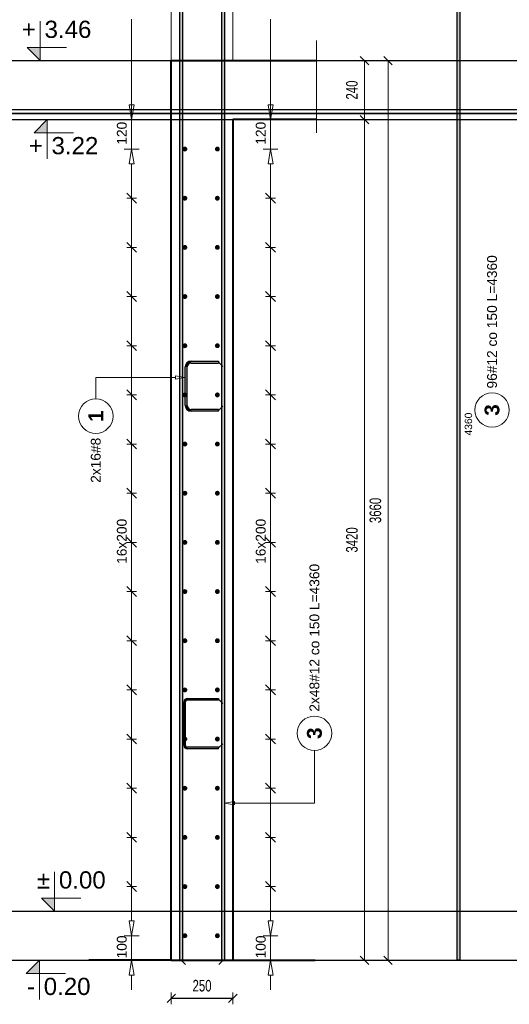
# Model space of a CAD drawing. Extents: x -1474 to 455485, y -101625 to 75879.
# Tile 17 of 31: x 307489 to 309480, y -91192 to -87187. Entities that reach past the tile are written whole.
import ezdxf
from ezdxf.enums import TextEntityAlignment as Align

# ---------------------------------------------------------------- set-up
doc = ezdxf.new("R2010")
doc.units = 0
doc.header["$LTSCALE"] = 10
doc.header["$MEASUREMENT"] = 0
doc.linetypes.add('HIDDEN', pattern=[0.375, 0.25, -0.125])
for name, color, linetype, lineweight in [('P-Linia1', 3, 'Continuous', 40), ('P-Przerywana', 13, 'HIDDEN', 9), ('P-Wymiar', 254, 'Continuous', 9)]:
    doc.layers.add(name, color=color, linetype=linetype, lineweight=lineweight)
for name, color, linetype in [('RCAD_kształt pręta', 7, 'Continuous'), ('RCAD_opis kształtu pręta', 7, 'Continuous'), ('RCAD_opis rozkładu', 7, 'Continuous'), ('RCAD_pręt wyrzucony', 130, 'Continuous'), ('RCAD_pręty punktowe', 7, 'Continuous'), ('RCAD_symbole graficzne', 7, 'Continuous')]:
    doc.layers.add(name, color=color, linetype=linetype)
doc.styles.add('ROMANS', font='arial.ttf', dxfattribs={"width": 0.7})
doc.styles.add('style1', font='arial.ttf')
doc.styles.add('style3', font='arialbd.ttf')
doc.dimstyles.new('A25', dxfattribs={"dimscale": 27, "dimtxt": 1.75, "dimasz": 0.05, "dimexe": 0, "dimexo": 0, "dimgap": 1, "dimtad": 1, "dimdec": 4, "dimrnd": 1, "dimdsep": 46, "dimtxsty": 'ROMANS', "dimblk": '[[[[[[[[', "dimcen": 2, "dimdle": 2, "dimse1": 1, "dimse2": 1, "dimclrd": 256, "dimclrt": 1, "dimadec": 0, "dimazin": 0, "dimtfac": 1, "dimtdec": 4, "dimtix": 1, "dimtmove": 2, "dimatfit": 3, "dimldrblk": '[[[[[[[[', "dimfxl": 0, "dimtvp": 0.6, "dimtolj": 1, "dimlwd": -1, "dimarcsym": 0})

# ---------------------------------------------------------------- blocks, each defined once
blk = doc.blocks.new('[[[[[[[[')
at = {"layer": 'P-Wymiar'}
for p, q in [((-12.7, -12.7), (12.7, 12.7)), ((0, 0), (-4.6, 0)), ((0, 18), (0, -18))]:
    blk.add_line(p, q, dxfattribs=at)
blk = doc.blocks.new('*D143')
at = {"layer": 'Defpoints', "color": 0, "transparency": 16777216}
for p in [(308229.3, -87352.9), (308986.9, -87352.9), (308227.5, -91012.9)]:
    blk.add_point(p, dxfattribs=at)
at = {"layer": 'P-Wymiar', "transparency": 16777216}
blk.add_line((308986.9, -91011.6), (308986.9, -87354.3), dxfattribs=at)
at = {"layer": 'P-Wymiar', "transparency": 16777216, "xscale": 1.35, "yscale": 1.35, "zscale": 1.35}
for p, rotation in [((308986.9, -87352.9), 90), ((308986.9, -91012.9), 270)]:
    blk.add_blockref('[[[[[[[[', p, dxfattribs=dict(at, rotation=rotation))
at = {"layer": 'P-Wymiar', "color": 1, "transparency": 16777216, "insert": (308935.7, -89182.9), "char_height": 47.25, "attachment_point": 5, "rotation": 90, "style": 'ROMANS'}
blk.add_mtext('\\A1;3660', dxfattribs=at)
blk = doc.blocks.new('*D144')
at = {"layer": 'Defpoints', "color": 0, "transparency": 16777216}
for p in [(308752.3, -87592.9), (308119.1, -91012.9), (308891.3, -91012.9)]:
    blk.add_point(p, dxfattribs=at)
at = {"layer": 'P-Wymiar', "transparency": 16777216}
blk.add_line((308891.3, -87594.3), (308891.3, -91011.6), dxfattribs=at)
at = {"layer": 'P-Wymiar', "transparency": 16777216, "xscale": 1.35, "yscale": 1.35, "zscale": 1.35}
for p, rotation in [((308891.3, -87592.9), 90), ((308891.3, -91012.9), 270)]:
    blk.add_blockref('[[[[[[[[', p, dxfattribs=dict(at, rotation=rotation))
at = {"layer": 'P-Wymiar', "color": 1, "transparency": 16777216, "insert": (308840.2, -89302.9), "char_height": 47.25, "attachment_point": 5, "rotation": 90, "style": 'ROMANS'}
blk.add_mtext('\\A1;3420', dxfattribs=at)
blk = doc.blocks.new('*D145')
at = {"layer": 'Defpoints', "color": 0, "transparency": 16777216}
for p in [(308752.3, -87352.9), (308891.3, -87352.9), (308752.3, -87592.9)]:
    blk.add_point(p, dxfattribs=at)
at = {"layer": 'P-Wymiar', "transparency": 16777216}
blk.add_line((308891.3, -87591.6), (308891.3, -87354.3), dxfattribs=at)
at = {"layer": 'P-Wymiar', "transparency": 16777216, "xscale": 1.35, "yscale": 1.35, "zscale": 1.35}
for p, rotation in [((308891.3, -87352.9), 90), ((308891.3, -87592.9), 270)]:
    blk.add_blockref('[[[[[[[[', p, dxfattribs=dict(at, rotation=rotation))
at = {"layer": 'P-Wymiar', "color": 1, "transparency": 16777216, "insert": (308840.2, -87472.9), "char_height": 47.25, "attachment_point": 5, "rotation": 90, "style": 'ROMANS', "bg_fill": 3, "box_fill_scale": 1.25, "bg_fill_color": 256, "bg_fill_true_color": 13158600, "bg_fill_transparency": 0}
blk.add_mtext('\\A1;240', dxfattribs=at)
blk = doc.blocks.new('*D146')
at = {"transparency": 16777216}
blk.add_line((308106.9, -91167.5), (308354.2, -91167.5), dxfattribs=at)
at = {"layer": 'Defpoints', "color": 0, "transparency": 16777216}
for p in [(308105.6, -90670.7), (308355.6, -90670.7), (308355.6, -91167.5)]:
    blk.add_point(p, dxfattribs=at)
at = {"transparency": 16777216, "xscale": 1.35, "yscale": 1.35, "zscale": 1.35, "rotation": 180}
blk.add_blockref('[[[[[[[[', (308105.6, -91167.5), dxfattribs=at)
at = {"transparency": 16777216, "xscale": 1.35, "yscale": 1.35, "zscale": 1.35}
blk.add_blockref('[[[[[[[[', (308355.6, -91167.5), dxfattribs=at)
at = {"color": 1, "transparency": 16777216, "insert": (308230.6, -91116.4), "char_height": 47.25, "attachment_point": 5, "style": 'ROMANS', "bg_fill": 3, "box_fill_scale": 1.25, "bg_fill_color": 256, "bg_fill_true_color": 13158600, "bg_fill_transparency": 0}
blk.add_mtext('\\A1;250', dxfattribs=at)

msp = doc.modelspace()

# ---------------------------------------------------------------- hatches: boundary and pattern name
at = {"layer": 'RCAD_kształt pręta'}
h = msp.add_hatch(color=4, dxfattribs=at)
edge = h.paths.add_edge_path(flags=0)
edge.add_line((308186.17435, -88575.27809), (308186.17435, -88583.27809))
edge.add_arc((308186.17435, -88599.27809), 16, 90, 180)
edge.add_line((308170.17435, -88599.27809), (308162.17435, -88599.27809))
edge.add_arc((308186.17435, -88599.27809), 24, 450, 540, ccw=False)
for points in [[(308186.17435, -88583.27809), (308186.17435, -88575.27809), (308297.17435, -88575.27809), (308297.17435, -88583.27809)], [(308170.17435, -88755.75508), (308162.17435, -88755.75508), (308162.17435, -88599.27809), (308170.17435, -88599.27809)], [(308297.17435, -88771.75508), (308297.17435, -88779.75508), (308186.17435, -88779.75508), (308186.17435, -88771.75508)], [(308170.67435, -89953.64543), (308170.67435, -89947.64543), (308297.17435, -89947.64543), (308297.17435, -89953.64543)], [(308163.17435, -90138.62241), (308157.17435, -90138.62241), (308157.17435, -89961.14543), (308163.17435, -89961.14543)], [(308297.17435, -90146.12241), (308297.17435, -90152.12241), (308170.67435, -90152.12241), (308170.67435, -90146.12241)]]:
    msp.add_hatch(color=4, dxfattribs=at).paths.add_polyline_path(points, flags=0)
h = msp.add_hatch(color=4, dxfattribs=at)
edge = h.paths.add_edge_path(flags=0)
edge.add_line((308162.17435, -88755.75508), (308170.17435, -88755.75508))
edge.add_arc((308186.17435, -88755.75508), 16, -180, -90)
edge.add_line((308186.17435, -88771.75508), (308186.17435, -88779.75508))
edge.add_arc((308186.17435, -88755.75508), 24, 540, 630, ccw=False)
h = msp.add_hatch(color=4, dxfattribs=at)
edge = h.paths.add_edge_path(flags=0)
edge.add_line((308170.67435, -89947.64543), (308170.67435, -89953.64543))
edge.add_arc((308170.67435, -89961.14543), 7.5, 90, 180)
edge.add_line((308163.17435, -89961.14543), (308157.17435, -89961.14543))
edge.add_arc((308170.67435, -89961.14543), 13.5, 450, 540, ccw=False)
h = msp.add_hatch(color=4, dxfattribs=at)
edge = h.paths.add_edge_path(flags=0)
edge.add_line((308157.17435, -90138.62241), (308163.17435, -90138.62241))
edge.add_arc((308170.67435, -90138.62241), 7.5, -180, -90)
edge.add_line((308170.67435, -90146.12241), (308170.67435, -90152.12241))
edge.add_arc((308170.67435, -90138.62241), 13.5, 540, 630, ccw=False)
at = {"layer": 'RCAD_pręt wyrzucony'}
msp.add_hatch(color=4, dxfattribs=at).paths.add_polyline_path([(309267.06974, -86650.27354), (309279.06974, -86650.27354), (309279.06974, -91012.93326), (309267.06974, -91012.93326)], flags=0)
at = {"layer": 'RCAD_pręty punktowe'}
h = msp.add_hatch(color=1, dxfattribs=at)
edge = h.paths.add_edge_path(flags=0)
edge.add_arc((308160.68996, -87712.93326), 10, 0, 360)
h = msp.add_hatch(color=1, dxfattribs=at)
edge = h.paths.add_edge_path(flags=0)
edge.add_arc((308292.86096, -87712.93326), 10, 0, 360)
h = msp.add_hatch(color=1, dxfattribs=at)
edge = h.paths.add_edge_path(flags=0)
edge.add_arc((308160.68996, -87912.93326), 10, 0, 360)
h = msp.add_hatch(color=1, dxfattribs=at)
edge = h.paths.add_edge_path(flags=0)
edge.add_arc((308292.86096, -87912.93326), 10, 0, 360)
h = msp.add_hatch(color=1, dxfattribs=at)
edge = h.paths.add_edge_path(flags=0)
edge.add_arc((308160.68996, -88112.93326), 10, 0, 360)
h = msp.add_hatch(color=1, dxfattribs=at)
edge = h.paths.add_edge_path(flags=0)
edge.add_arc((308292.86096, -88112.93326), 10, 0, 360)
h = msp.add_hatch(color=1, dxfattribs=at)
edge = h.paths.add_edge_path(flags=0)
edge.add_arc((308160.68996, -88312.93326), 10, 0, 360)
h = msp.add_hatch(color=1, dxfattribs=at)
edge = h.paths.add_edge_path(flags=0)
edge.add_arc((308292.86096, -88312.93326), 10, 0, 360)
h = msp.add_hatch(color=1, dxfattribs=at)
edge = h.paths.add_edge_path(flags=0)
edge.add_arc((308160.68996, -88512.93326), 10, 0, 360)
h = msp.add_hatch(color=1, dxfattribs=at)
edge = h.paths.add_edge_path(flags=0)
edge.add_arc((308292.86096, -88512.93326), 10, 0, 360)
h = msp.add_hatch(color=1, dxfattribs=at)
edge = h.paths.add_edge_path(flags=0)
edge.add_arc((308160.68996, -88712.93326), 10, 0, 360)
h = msp.add_hatch(color=1, dxfattribs=at)
edge = h.paths.add_edge_path(flags=0)
edge.add_arc((308292.86096, -88712.93326), 10, 0, 360)
h = msp.add_hatch(color=1, dxfattribs=at)
edge = h.paths.add_edge_path(flags=0)
edge.add_arc((308160.68996, -88912.93326), 10, 0, 360)
h = msp.add_hatch(color=1, dxfattribs=at)
edge = h.paths.add_edge_path(flags=0)
edge.add_arc((308292.86096, -88912.93326), 10, 0, 360)
h = msp.add_hatch(color=1, dxfattribs=at)
edge = h.paths.add_edge_path(flags=0)
edge.add_arc((308160.68996, -89112.93326), 10, 0, 360)
h = msp.add_hatch(color=1, dxfattribs=at)
edge = h.paths.add_edge_path(flags=0)
edge.add_arc((308292.86096, -89112.93326), 10, 0, 360)
h = msp.add_hatch(color=1, dxfattribs=at)
edge = h.paths.add_edge_path(flags=0)
edge.add_arc((308160.68996, -89312.93326), 10, 0, 360)
h = msp.add_hatch(color=1, dxfattribs=at)
edge = h.paths.add_edge_path(flags=0)
edge.add_arc((308292.86096, -89312.93326), 10, 0, 360)
h = msp.add_hatch(color=1, dxfattribs=at)
edge = h.paths.add_edge_path(flags=0)
edge.add_arc((308160.68996, -89512.93326), 10, 0, 360)
h = msp.add_hatch(color=1, dxfattribs=at)
edge = h.paths.add_edge_path(flags=0)
edge.add_arc((308292.86096, -89512.93326), 10, 0, 360)
h = msp.add_hatch(color=1, dxfattribs=at)
edge = h.paths.add_edge_path(flags=0)
edge.add_arc((308160.68996, -89712.93326), 10, 0, 360)
h = msp.add_hatch(color=1, dxfattribs=at)
edge = h.paths.add_edge_path(flags=0)
edge.add_arc((308292.86096, -89712.93326), 10, 0, 360)
h = msp.add_hatch(color=1, dxfattribs=at)
edge = h.paths.add_edge_path(flags=0)
edge.add_arc((308160.68996, -89912.93326), 10, 0, 360)
h = msp.add_hatch(color=1, dxfattribs=at)
edge = h.paths.add_edge_path(flags=0)
edge.add_arc((308292.86096, -89912.93326), 10, 0, 360)
h = msp.add_hatch(color=1, dxfattribs=at)
edge = h.paths.add_edge_path(flags=0)
edge.add_arc((308160.68996, -90112.93326), 10, 0, 360)
h = msp.add_hatch(color=1, dxfattribs=at)
edge = h.paths.add_edge_path(flags=0)
edge.add_arc((308292.86096, -90112.93326), 10, 0, 360)
h = msp.add_hatch(color=1, dxfattribs=at)
edge = h.paths.add_edge_path(flags=0)
edge.add_arc((308160.68996, -90312.93326), 10, 0, 360)
h = msp.add_hatch(color=1, dxfattribs=at)
edge = h.paths.add_edge_path(flags=0)
edge.add_arc((308292.86096, -90312.93326), 10, 0, 360)
h = msp.add_hatch(color=1, dxfattribs=at)
edge = h.paths.add_edge_path(flags=0)
edge.add_arc((308160.68996, -90512.93326), 10, 0, 360)
h = msp.add_hatch(color=1, dxfattribs=at)
edge = h.paths.add_edge_path(flags=0)
edge.add_arc((308292.86096, -90512.93326), 10, 0, 360)
at = {"layer": 'RCAD_symbole graficzne'}
for points in [[(307519.02628, -87299.59993), (307572.35961, -87352.93326), (307572.35961, -87299.59993)], [(307547.36631, -87646.2666), (307600.69965, -87592.93326), (307600.69965, -87646.2666)], [(307577.33687, -90759.59993), (307630.67021, -90812.93326), (307630.67021, -90759.59993)], [(307515.60109, -91066.2666), (307568.93442, -91012.93326), (307568.93442, -91066.2666)]]:
    msp.add_hatch(color=1, dxfattribs=at).paths.add_polyline_path(points, flags=0)

# ---------------------------------------------------------------- linework, layer by layer
at = {"layer": 'Defpoints', "color": 21}
for p in [(228343.86818, -87352.93326), (228343.86818, -87592.93326), (289509.76279, -91012.93326)]:
    msp.add_xline(p, (1, 0), dxfattribs=at)
at = {"layer": 'Defpoints', "color": 211}
msp.add_xline((289509.76279, -90812.93326), (1, 0), dxfattribs=at)
at = {"layer": 'P-Linia1'}
for p, q in [((308105.59041, -91012.93326), (308105.59041, -87352.93326)), ((308355.59041, -87352.93326), (308695.3674, -87352.93326)), ((308530.05495, -87352.93326), (308690.05495, -87352.93326)), ((308355.59041, -87592.93326), (308355.59041, -91012.93326)), ((308695.3674, -87592.93326), (308355.59041, -87592.93326))]:
    msp.add_line(p, q, dxfattribs=at)
for points in [[(308105.59041, -87352.93326), (308355.59041, -87352.93326)], [(308105.59041, -91012.93326), (307770.46953, -91012.93326)], [(308105.59041, -91012.93326), (308355.59041, -91012.93326)], [(308355.59041, -91012.93326), (308690.7113, -91012.93326)]]:
    msp.add_lwpolyline(points, dxfattribs=at)
at = {"layer": 'P-Przerywana'}
for points in [[(308105.59041, -87352.93326), (308105.59041, -86981.88999)], [(308355.59041, -87352.93326), (308355.59041, -86981.88999)], [(308695.3674, -87647.51318), (308695.3674, -87271.77121)]]:
    msp.add_lwpolyline(points, dxfattribs=at)
at = {"layer": 'RCAD_kształt pręta', "color": 4}
for p, q in [((308186.17435, -88575.27809), (308297.17435, -88575.27809)), ((308186.17435, -88583.27809), (308297.17435, -88583.27809)), ((308297.17435, -88575.27809), (308297.17435, -88583.27809)), ((308162.17435, -88755.75508), (308162.17435, -88599.27809)), ((308170.17435, -88755.75508), (308170.17435, -88599.27809)), ((308297.17435, -88771.75508), (308186.17435, -88771.75508)), ((308297.17435, -88779.75508), (308186.17435, -88779.75508)), ((308297.17435, -88779.75508), (308297.17435, -88771.75508)), ((308170.67435, -89947.64543), (308297.17435, -89947.64543)), ((308170.67435, -89953.64543), (308297.17435, -89953.64543)), ((308297.17435, -89947.64543), (308297.17435, -89953.64543)), ((308157.17435, -90138.62241), (308157.17435, -89961.14543)), ((308163.17435, -90138.62241), (308163.17435, -89961.14543)), ((308297.17435, -90146.12241), (308170.67435, -90146.12241)), ((308297.17435, -90152.12241), (308170.67435, -90152.12241)), ((308297.17435, -90152.12241), (308297.17435, -90146.12241))]:
    msp.add_line(p, q, dxfattribs=at)
at = {"layer": 'RCAD_kształt pręta', "color": 2, "lineweight": 5}
for p, q in [((308297.17435, -88579.27809), (308314.67435, -88596.77809)), ((308297.17435, -88775.75508), (308314.67435, -88758.25508)), ((308297.17435, -89950.64543), (308314.67435, -89968.14543)), ((308297.17435, -90149.12241), (308314.67435, -90131.62241))]:
    msp.add_line(p, q, dxfattribs=at)
at = {"layer": 'RCAD_kształt pręta', "color": 4}
for centre, radius, start, end in [((308186.17435, -88599.27809), 24, 90, 180), ((308186.17435, -88599.27809), 16, 90, 180), ((308186.17435, -88755.75508), 24, 180, 270), ((308186.17435, -88755.75508), 16, 180, 270), ((308170.67435, -89961.14543), 13.5, 90, 180), ((308170.67435, -89961.14543), 7.5, 90, 180), ((308170.67435, -90138.62241), 13.5, 180, 270), ((308170.67435, -90138.62241), 7.5, 180, 270)]:
    msp.add_arc(centre, radius, start, end, dxfattribs=at)
at = {"layer": 'RCAD_opis kształtu pręta', "color": 8, "lineweight": 0}
for p, q in [((307798.53486, -88642.18187), (308122.17435, -88642.18187)), ((307798.53486, -88642.18187), (307798.53486, -88729.4199)), ((308122.17435, -88635.5152), (308162.17435, -88642.18187)), ((308122.17435, -88635.5152), (308122.17435, -88648.84854)), ((308162.17435, -88642.18187), (308122.17435, -88648.84854)), ((308687.85189, -90374.04944), (308687.85189, -90159.30508)), ((308322.01651, -90374.04944), (308362.01651, -90367.38278)), ((308362.01651, -90380.71611), (308322.01651, -90374.04944)), ((308362.01651, -90380.71611), (308362.01651, -90367.38278)), ((308687.85189, -90374.04944), (308362.01651, -90374.04944))]:
    msp.add_line(p, q, dxfattribs=at)
for centre in [(307798.53486, -88799.4199), (308687.85189, -90089.30508)]:
    msp.add_circle(centre, 70, dxfattribs=at)
at = {"layer": 'RCAD_opis rozkładu', "color": 8, "lineweight": 0}
for p, q in [((307944.26833, -87184.70223), (307944.26833, -87592.93326)), ((308509.2826, -87184.70223), (308509.2826, -87592.93326)), ((307944.26833, -87472.93326), (307944.26833, -87532.93326)), ((308509.2826, -87472.93326), (308509.2826, -87532.93326)), ((307944.26833, -87592.93326), (307934.26833, -87532.93326)), ((307954.26833, -87532.93326), (307934.26833, -87532.93326)), ((307954.26833, -87532.93326), (307944.26833, -87592.93326)), ((308509.2826, -87592.93326), (308499.2826, -87532.93326)), ((308519.2826, -87532.93326), (308499.2826, -87532.93326)), ((308519.2826, -87532.93326), (308509.2826, -87592.93326)), ((307974.26833, -87592.93326), (307914.26833, -87592.93326)), ((307944.26833, -87712.93326), (307944.26833, -87592.93326)), ((308539.2826, -87592.93326), (308479.2826, -87592.93326)), ((308509.2826, -87712.93326), (308509.2826, -87592.93326)), ((307914.26833, -87712.93326), (307974.26833, -87712.93326)), ((307934.26833, -87772.93326), (307944.26833, -87712.93326)), ((307944.26833, -87712.93326), (307954.26833, -87772.93326)), ((308539.2826, -87712.93326), (308479.2826, -87712.93326)), ((308499.2826, -87772.93326), (308509.2826, -87712.93326)), ((308509.2826, -87712.93326), (308519.2826, -87772.93326)), ((307934.26833, -87772.93326), (307954.26833, -87772.93326)), ((307944.26833, -87912.93326), (307944.26833, -87772.93326)), ((308499.2826, -87772.93326), (308519.2826, -87772.93326)), ((308509.2826, -87912.93326), (308509.2826, -87772.93326)), ((307964.26833, -87932.93326), (307924.26833, -87892.93326)), ((308529.2826, -87932.93326), (308489.2826, -87892.93326)), ((307924.26833, -87912.93326), (307964.26833, -87912.93326)), ((307944.26833, -88112.93326), (307944.26833, -87912.93326)), ((308529.2826, -87912.93326), (308489.2826, -87912.93326)), ((308509.2826, -88112.93326), (308509.2826, -87912.93326)), ((307964.26833, -88132.93326), (307924.26833, -88092.93326)), ((308529.2826, -88132.93326), (308489.2826, -88092.93326)), ((307924.26833, -88112.93326), (307964.26833, -88112.93326)), ((307944.26833, -88312.93326), (307944.26833, -88112.93326)), ((308529.2826, -88112.93326), (308489.2826, -88112.93326)), ((308509.2826, -88312.93326), (308509.2826, -88112.93326)), ((307964.26833, -88332.93326), (307924.26833, -88292.93326)), ((307924.26833, -88312.93326), (307964.26833, -88312.93326)), ((307944.26833, -88512.93326), (307944.26833, -88312.93326)), ((308529.2826, -88332.93326), (308489.2826, -88292.93326)), ((308529.2826, -88312.93326), (308489.2826, -88312.93326)), ((308509.2826, -88512.93326), (308509.2826, -88312.93326)), ((307964.26833, -88532.93326), (307924.26833, -88492.93326)), ((307924.26833, -88512.93326), (307964.26833, -88512.93326)), ((307944.26833, -88712.93326), (307944.26833, -88512.93326)), ((308529.2826, -88532.93326), (308489.2826, -88492.93326)), ((308529.2826, -88512.93326), (308489.2826, -88512.93326)), ((308509.2826, -88712.93326), (308509.2826, -88512.93326)), ((307964.26833, -88732.93326), (307924.26833, -88692.93326)), ((307924.26833, -88712.93326), (307964.26833, -88712.93326)), ((307944.26833, -88912.93326), (307944.26833, -88712.93326)), ((308529.2826, -88732.93326), (308489.2826, -88692.93326)), ((308529.2826, -88712.93326), (308489.2826, -88712.93326)), ((308509.2826, -88912.93326), (308509.2826, -88712.93326)), ((307964.26833, -88932.93326), (307924.26833, -88892.93326)), ((307924.26833, -88912.93326), (307964.26833, -88912.93326)), ((307944.26833, -89112.93326), (307944.26833, -88912.93326)), ((308529.2826, -88932.93326), (308489.2826, -88892.93326)), ((308529.2826, -88912.93326), (308489.2826, -88912.93326)), ((308509.2826, -89112.93326), (308509.2826, -88912.93326)), ((307964.26833, -89132.93326), (307924.26833, -89092.93326)), ((307924.26833, -89112.93326), (307964.26833, -89112.93326)), ((307944.26833, -89312.93326), (307944.26833, -89112.93326)), ((308529.2826, -89132.93326), (308489.2826, -89092.93326)), ((308529.2826, -89112.93326), (308489.2826, -89112.93326)), ((308509.2826, -89312.93326), (308509.2826, -89112.93326)), ((307964.26833, -89332.93326), (307924.26833, -89292.93326)), ((307924.26833, -89312.93326), (307964.26833, -89312.93326)), ((307944.26833, -89412.93326), (307944.26833, -89312.93326)), ((308529.2826, -89332.93326), (308489.2826, -89292.93326)), ((308529.2826, -89312.93326), (308489.2826, -89312.93326)), ((308509.2826, -89412.93326), (308509.2826, -89312.93326)), ((307944.26833, -89412.93326), (307944.26833, -89512.93326)), ((308509.2826, -89412.93326), (308509.2826, -89512.93326)), ((307924.26833, -89492.93326), (307964.26833, -89532.93326)), ((307924.26833, -89512.93326), (307964.26833, -89512.93326)), ((307944.26833, -89512.93326), (307944.26833, -89712.93326)), ((308489.2826, -89492.93326), (308529.2826, -89532.93326)), ((308529.2826, -89512.93326), (308489.2826, -89512.93326)), ((308509.2826, -89512.93326), (308509.2826, -89712.93326)), ((307924.26833, -89692.93326), (307964.26833, -89732.93326)), ((307924.26833, -89712.93326), (307964.26833, -89712.93326)), ((307944.26833, -89712.93326), (307944.26833, -89912.93326)), ((308489.2826, -89692.93326), (308529.2826, -89732.93326)), ((308529.2826, -89712.93326), (308489.2826, -89712.93326)), ((308509.2826, -89712.93326), (308509.2826, -89912.93326)), ((307924.26833, -89892.93326), (307964.26833, -89932.93326)), ((307924.26833, -89912.93326), (307964.26833, -89912.93326)), ((307944.26833, -89912.93326), (307944.26833, -90112.93326)), ((308489.2826, -89892.93326), (308529.2826, -89932.93326)), ((308529.2826, -89912.93326), (308489.2826, -89912.93326)), ((308509.2826, -89912.93326), (308509.2826, -90112.93326)), ((307924.26833, -90092.93326), (307964.26833, -90132.93326)), ((307924.26833, -90112.93326), (307964.26833, -90112.93326)), ((307944.26833, -90112.93326), (307944.26833, -90312.93326)), ((308489.2826, -90092.93326), (308529.2826, -90132.93326)), ((308529.2826, -90112.93326), (308489.2826, -90112.93326)), ((308509.2826, -90112.93326), (308509.2826, -90312.93326)), ((307924.26833, -90292.93326), (307964.26833, -90332.93326)), ((307924.26833, -90312.93326), (307964.26833, -90312.93326)), ((307944.26833, -90312.93326), (307944.26833, -90512.93326)), ((308489.2826, -90292.93326), (308529.2826, -90332.93326)), ((308529.2826, -90312.93326), (308489.2826, -90312.93326)), ((308509.2826, -90312.93326), (308509.2826, -90512.93326)), ((307924.26833, -90492.93326), (307964.26833, -90532.93326)), ((307924.26833, -90512.93326), (307964.26833, -90512.93326)), ((307944.26833, -90512.93326), (307944.26833, -90712.93326)), ((308489.2826, -90492.93326), (308529.2826, -90532.93326)), ((308529.2826, -90512.93326), (308489.2826, -90512.93326)), ((308509.2826, -90512.93326), (308509.2826, -90712.93326)), ((307924.26833, -90692.93326), (307964.26833, -90732.93326)), ((307924.26833, -90712.93326), (307964.26833, -90712.93326)), ((307944.26833, -90712.93326), (307944.26833, -90852.93326)), ((308489.2826, -90692.93326), (308529.2826, -90732.93326)), ((308529.2826, -90712.93326), (308489.2826, -90712.93326)), ((308509.2826, -90712.93326), (308509.2826, -90852.93326)), ((307944.26833, -90912.93326), (307934.26833, -90852.93326)), ((307954.26833, -90852.93326), (307934.26833, -90852.93326)), ((307954.26833, -90852.93326), (307944.26833, -90912.93326)), ((308509.2826, -90912.93326), (308499.2826, -90852.93326)), ((308519.2826, -90852.93326), (308499.2826, -90852.93326)), ((308519.2826, -90852.93326), (308509.2826, -90912.93326)), ((307914.26833, -90912.93326), (307974.26833, -90912.93326)), ((307944.26833, -90912.93326), (307944.26833, -91012.93326)), ((308539.2826, -90912.93326), (308479.2826, -90912.93326)), ((308509.2826, -90912.93326), (308509.2826, -91012.93326)), ((307974.26833, -91012.93326), (307914.26833, -91012.93326)), ((307934.26833, -91072.93326), (307944.26833, -91012.93326)), ((307944.26833, -91012.93326), (307954.26833, -91072.93326)), ((308539.2826, -91012.93326), (308479.2826, -91012.93326)), ((308499.2826, -91072.93326), (308509.2826, -91012.93326)), ((308509.2826, -91012.93326), (308519.2826, -91072.93326)), ((307934.26833, -91072.93326), (307954.26833, -91072.93326)), ((307944.26833, -91132.93326), (307944.26833, -91072.93326)), ((308499.2826, -91072.93326), (308519.2826, -91072.93326)), ((308509.2826, -91132.93326), (308509.2826, -91072.93326))]:
    msp.add_line(p, q, dxfattribs=at)
at = {"layer": 'RCAD_pręt wyrzucony', "color": 4}
for p, q in [((309267.06974, -86650.27354), (309267.06974, -91012.93326)), ((309279.06974, -86650.27354), (309279.06974, -91012.93326)), ((309279.06974, -91012.93326), (309267.06974, -91012.93326))]:
    msp.add_line(p, q, dxfattribs=at)
at = {"layer": 'RCAD_pręt wyrzucony', "color": 8, "lineweight": 0}
msp.add_circle((309410.16767, -88774.36834), 70, dxfattribs=at)
at = {"layer": 'RCAD_symbole graficzne', "color": 1, "lineweight": 0}
for p, q in [((307572.35961, -87352.93326), (307572.35961, -87192.93326)), ((307679.02628, -87299.59993), (307519.02628, -87299.59993)), ((307519.02628, -87299.59993), (307572.35961, -87352.93326)), ((307652.35961, -87352.93326), (307492.35961, -87352.93326)), ((307680.69965, -87592.93326), (307520.69965, -87592.93326)), ((307547.36631, -87646.2666), (307600.69965, -87592.93326)), ((307600.69965, -87592.93326), (307600.69965, -87752.93326)), ((307707.36631, -87646.2666), (307547.36631, -87646.2666)), ((307630.67021, -90812.93326), (307630.67021, -90652.93326)), ((307737.33687, -90759.59993), (307577.33687, -90759.59993)), ((307577.33687, -90759.59993), (307630.67021, -90812.93326)), ((307710.67021, -90812.93326), (307550.67021, -90812.93326)), ((307648.93442, -91012.93326), (307488.93442, -91012.93326)), ((307515.60109, -91066.2666), (307568.93442, -91012.93326)), ((307568.93442, -91012.93326), (307568.93442, -91172.93326)), ((307675.60109, -91066.2666), (307515.60109, -91066.2666))]:
    msp.add_line(p, q, dxfattribs=at)

# ---------------------------------------------------------------- texts
at = {"layer": 'RCAD_opis kształtu pręta', "color": 1, "attachment_point": 5, "rotation": 90}
for s, insert, char_height, style in [('1', (307798.53486, -88799.4199), 60, 'style3'), ('2x16#8  ', (307798.53486, -88979.03791), 40, 'style1'), ('2x48#12 co 150 L=4360', (308687.85189, -89700.83304), 40, 'style1'), ('3', (308687.85189, -90089.30508), 60, 'style3')]:
    msp.add_mtext(s, dxfattribs=dict(at, insert=insert, char_height=char_height, style=style))
at = {"layer": 'RCAD_opis rozkładu', "color": 2, "char_height": 40, "attachment_point": 7, "rotation": 90, "style": 'style1'}
for s, insert in [('120', (307924.69125, -87695.17065)), ('120', (308489.70552, -87695.17065)), ('16x200', (307924.69125, -89400.21839)), ('16x200', (308489.70552, -89400.21839)), ('100', (307924.69125, -91005.17065)), ('100', (308489.70552, -91005.17065))]:
    msp.add_mtext(s, dxfattribs=dict(at, insert=insert))
at = {"layer": 'RCAD_pręt wyrzucony', "color": 2, "insert": (309410.16767, -88415.90995), "char_height": 40, "attachment_point": 5, "rotation": 90, "style": 'style1'}
msp.add_mtext('96#12 co 150 L=4360', dxfattribs=at)
at = {"layer": 'RCAD_pręt wyrzucony', "color": 1, "attachment_point": 5, "rotation": 90}
for s, insert, char_height, style in [('4360', (309314.06974, -88831.6034), 30, 'style1'), ('3', (309410.16767, -88774.36834), 60, 'style3')]:
    msp.add_mtext(s, dxfattribs=dict(at, insert=insert, char_height=char_height, style=style))
at = {"layer": 'RCAD_symbole graficzne', "color": 2, "style": 'style1'}
for s, p in [('3.46 ', (307590.13739, -87281.82215)), ('0.00 ', (307648.44798, -90741.82215))]:
    msp.add_text(s, height=70, dxfattribs=at).set_placement(p, align=Align.BOTTOM_LEFT)
for s, p in [('+', (307554.58184, -87281.82215)), ('±', (307612.89243, -90741.82215))]:
    msp.add_text(s, height=70, dxfattribs=at).set_placement(p, align=Align.BOTTOM_RIGHT)
for s, p in [('3.22 ', (307618.47742, -87664.04438)), ('0.20 ', (307586.7122, -91084.04438))]:
    msp.add_text(s, height=70, dxfattribs=at).set_placement(p, align=Align.TOP_LEFT)
for s, p in [('+', (307582.92187, -87664.04438)), ('-', (307551.15664, -91084.04438))]:
    msp.add_text(s, height=70, dxfattribs=at).set_placement(p, align=Align.TOP_RIGHT)

# ---------------------------------------------------------------- dimensions: what is measured, and where the dimension line sits
at = {"layer": 'P-Wymiar'}
for base, p1, p2, picture, middle in [((308986.88045, -87352.93326), (308227.48474, -91012.93326), (308229.30381, -87352.93326), '*D143', (308935.73976, -89182.93326)), ((308891.34026, -91012.93326), (308752.34423, -87592.93326), (308119.14304, -91012.93326), '*D144', (308840.19957, -89302.93326))]:
    dim = msp.add_linear_dim(base=base, p1=p1, p2=p2, angle=90, dimstyle='A25', dxfattribs=at)
    dim.commit()
    dim.dimension.update_dxf_attribs({"geometry": picture, "text_midpoint": middle})

# ---------------------------------------------------------------- next in the draw order: dimensions: what is measured, and where the dimension line sits
dim = msp.add_linear_dim(base=(308355.59041, -91167.53332), p1=(308105.59041, -90670.73837), p2=(308355.59041, -90670.73837), dimstyle='A25', override={"dimfxl": 160, "dimfxlon": 1, "dimtfill": 1})
dim.commit()
dim.dimension.update_dxf_attribs({"geometry": '*D146', "text_midpoint": (308230.59041, -91116.40875)})
dim = msp.add_linear_dim(base=(308891.34026, -87352.93326), p1=(308752.34423, -87592.93326), p2=(308752.34423, -87352.93326), angle=90, dimstyle='A25', override={"dimfxl": 160, "dimfxlon": 1, "dimtfill": 1}, dxfattribs=at)
dim.commit()
dim.dimension.update_dxf_attribs({"geometry": '*D145', "text_midpoint": (308840.21568, -87472.93326)})

# ---------------------------------------------------------------- next in the draw order: hatches: boundary and pattern name
at = {"layer": 'RCAD_kształt pręta'}
for points in [[(308139.16431, -86650.27354), (308151.16431, -86650.27354), (308151.16431, -91012.93326), (308139.16431, -91012.93326)], [(308310.01651, -86650.27354), (308322.01651, -86650.27354), (308322.01651, -91012.93326), (308310.01651, -91012.93326)]]:
    msp.add_hatch(color=4, dxfattribs=at).paths.add_polyline_path(points, flags=0)
at = {"layer": 'RCAD_pręty punktowe'}
h = msp.add_hatch(color=1, dxfattribs=at)
edge = h.paths.add_edge_path(flags=0)
edge.add_arc((308160.68996, -90712.93326), 10, 0, 360)
h = msp.add_hatch(color=1, dxfattribs=at)
edge = h.paths.add_edge_path(flags=0)
edge.add_arc((308292.86096, -90712.93326), 10, 0, 360)
h = msp.add_hatch(color=1, dxfattribs=at)
edge = h.paths.add_edge_path(flags=0)
edge.add_arc((308160.68996, -90912.93326), 10, 0, 360)
h = msp.add_hatch(color=1, dxfattribs=at)
edge = h.paths.add_edge_path(flags=0)
edge.add_arc((308292.86096, -90912.93326), 10, 0, 360)

# ---------------------------------------------------------------- next in the draw order: linework, layer by layer
at = {"layer": 'Defpoints', "color": 21}
for p in [(239045.86747, -87352.60185), (327135.42357, -87352.60185), (232166.98954, -87352.60185), (320256.54564, -87352.60185), (290764.80071, -87352.60185), (378854.3568, -87352.60185), (283885.92278, -87352.60185), (371975.47888, -87352.60185), (245422.01358, -87352.60185), (333511.56968, -87352.60185), (238543.13566, -87352.60185), (326632.69176, -87352.60185), (297140.94682, -87352.60185), (385230.50292, -87352.60185), (290262.0689, -87352.60185), (378351.62499, -87352.60185), (276926.13987, -87352.60185), (365015.69597, -87352.60185), (270047.26195, -87352.60185), (358136.81805, -87352.60185), (328645.07311, -87352.60185), (416734.62921, -87352.60185), (321766.19519, -87352.60185), (409855.75128, -87352.60185), (283302.28599, -87352.60185), (371391.84209, -87352.60185), (276423.40806, -87352.60185), (364512.96416, -87352.60185), (335021.21922, -87352.60185), (423110.77532, -87352.60185), (328142.3413, -87352.60185), (416231.8974, -87352.60185), (316433.42428, -87352.93326), (221464.99026, -87352.93326), (309554.54635, -87352.93326), (280062.80142, -87352.93326), (368152.35752, -87352.93326), (273183.92349, -87352.93326), (361273.47959, -87352.93326), (234720.0143, -87352.93326), (322809.57039, -87352.93326), (227841.13637, -87352.93326), (315930.69247, -87352.93326), (286438.94753, -87352.93326), (374528.50363, -87352.93326), (279560.06961, -87352.93326), (367649.6257, -87352.93326), (266224.14059, -87352.93326), (354313.69668, -87352.93326), (259345.26266, -87352.93326), (347434.81876, -87352.93326), (317943.07382, -87352.93326), (406032.62992, -87352.93326), (311064.1959, -87352.93326), (399153.752, -87352.93326), (272600.2867, -87352.93326), (360689.8428, -87352.93326), (265721.40877, -87352.93326), (353810.96487, -87352.93326), (324319.21994, -87352.93326), (412408.77603, -87352.93326), (317440.34201, -87352.93326), (405529.89811, -87352.93326), (239045.86747, -87551.60185), (327135.42357, -87551.60185), (232166.98954, -87551.60185), (320256.54564, -87551.60185), (290764.80071, -87551.60185), (378854.3568, -87551.60185), (283885.92278, -87551.60185), (371975.47888, -87551.60185), (245422.01358, -87551.60185), (333511.56968, -87551.60185), (238543.13566, -87551.60185), (326632.69176, -87551.60185), (297140.94682, -87551.60185), (385230.50292, -87551.60185), (290262.0689, -87551.60185), (378351.62499, -87551.60185), (276926.13987, -87551.60185), (365015.69597, -87551.60185), (270047.26195, -87551.60185), (358136.81805, -87551.60185), (328645.07311, -87551.60185), (416734.62921, -87551.60185), (321766.19519, -87551.60185), (409855.75128, -87551.60185), (283302.28599, -87551.60185), (371391.84209, -87551.60185), (276423.40806, -87551.60185), (364512.96416, -87551.60185), (335021.21922, -87551.60185), (423110.77532, -87551.60185), (328142.3413, -87551.60185), (416231.8974, -87551.60185), (228343.86818, -87551.93326), (316433.42428, -87551.93326), (221464.99026, -87551.93326), (309554.54635, -87551.93326), (280062.80142, -87551.93326), (368152.35752, -87551.93326), (273183.92349, -87551.93326), (361273.47959, -87551.93326), (234720.0143, -87551.93326), (322809.57039, -87551.93326), (227841.13637, -87551.93326), (315930.69247, -87551.93326), (286438.94753, -87551.93326), (374528.50363, -87551.93326), (279560.06961, -87551.93326), (367649.6257, -87551.93326), (266224.14059, -87551.93326), (354313.69668, -87551.93326), (259345.26266, -87551.93326), (347434.81876, -87551.93326), (317943.07382, -87551.93326), (406032.62992, -87551.93326), (311064.1959, -87551.93326), (399153.752, -87551.93326), (272600.2867, -87551.93326), (360689.8428, -87551.93326), (265721.40877, -87551.93326), (353810.96487, -87551.93326), (324319.21994, -87551.93326), (412408.77603, -87551.93326), (317440.34201, -87551.93326), (405529.89811, -87551.93326), (239045.86747, -87567.60185), (327135.42357, -87567.60185), (232166.98954, -87567.60185), (320256.54564, -87567.60185), (290764.80071, -87567.60185), (378854.3568, -87567.60185), (283885.92278, -87567.60185), (371975.47888, -87567.60185), (245422.01358, -87567.60185), (333511.56968, -87567.60185), (238543.13566, -87567.60185), (326632.69176, -87567.60185), (297140.94682, -87567.60185), (385230.50292, -87567.60185), (290262.0689, -87567.60185), (378351.62499, -87567.60185), (276926.13987, -87567.60185), (365015.69597, -87567.60185), (270047.26195, -87567.60185), (358136.81805, -87567.60185), (328645.07311, -87567.60185), (416734.62921, -87567.60185), (321766.19519, -87567.60185), (409855.75128, -87567.60185), (283302.28599, -87567.60185), (371391.84209, -87567.60185), (276423.40806, -87567.60185), (364512.96416, -87567.60185), (335021.21922, -87567.60185), (423110.77532, -87567.60185), (328142.3413, -87567.60185), (416231.8974, -87567.60185), (228343.86818, -87567.93326), (316433.42428, -87567.93326), (221464.99026, -87567.93326), (309554.54635, -87567.93326), (280062.80142, -87567.93326), (368152.35752, -87567.93326), (273183.92349, -87567.93326), (361273.47959, -87567.93326), (234720.0143, -87567.93326), (322809.57039, -87567.93326), (227841.13637, -87567.93326), (315930.69247, -87567.93326), (286438.94753, -87567.93326), (374528.50363, -87567.93326), (279560.06961, -87567.93326), (367649.6257, -87567.93326), (266224.14059, -87567.93326), (354313.69668, -87567.93326), (259345.26266, -87567.93326), (347434.81876, -87567.93326), (317943.07382, -87567.93326), (406032.62992, -87567.93326), (311064.1959, -87567.93326), (399153.752, -87567.93326), (272600.2867, -87567.93326), (360689.8428, -87567.93326), (265721.40877, -87567.93326), (353810.96487, -87567.93326), (324319.21994, -87567.93326), (412408.77603, -87567.93326), (317440.34201, -87567.93326), (405529.89811, -87567.93326), (239045.86747, -87592.60185), (327135.42357, -87592.60185), (232166.98954, -87592.60185), (320256.54564, -87592.60185), (290764.80071, -87592.60185), (378854.3568, -87592.60185), (283885.92278, -87592.60185), (371975.47888, -87592.60185), (245422.01358, -87592.60185), (333511.56968, -87592.60185), (238543.13566, -87592.60185), (326632.69176, -87592.60185), (297140.94682, -87592.60185), (385230.50292, -87592.60185), (290262.0689, -87592.60185), (378351.62499, -87592.60185), (276926.13987, -87592.60185), (365015.69597, -87592.60185), (270047.26195, -87592.60185), (358136.81805, -87592.60185), (328645.07311, -87592.60185), (416734.62921, -87592.60185), (321766.19519, -87592.60185), (409855.75128, -87592.60185), (283302.28599, -87592.60185), (371391.84209, -87592.60185), (276423.40806, -87592.60185), (364512.96416, -87592.60185), (335021.21922, -87592.60185), (423110.77532, -87592.60185), (328142.3413, -87592.60185), (416231.8974, -87592.60185), (316433.42428, -87592.93326), (221464.99026, -87592.93326), (309554.54635, -87592.93326), (280062.80142, -87592.93326), (368152.35752, -87592.93326), (273183.92349, -87592.93326), (361273.47959, -87592.93326), (234720.0143, -87592.93326), (322809.57039, -87592.93326), (227841.13637, -87592.93326), (315930.69247, -87592.93326), (286438.94753, -87592.93326), (374528.50363, -87592.93326), (279560.06961, -87592.93326), (367649.6257, -87592.93326), (266224.14059, -87592.93326), (354313.69668, -87592.93326), (259345.26266, -87592.93326), (347434.81876, -87592.93326), (317943.07382, -87592.93326), (406032.62992, -87592.93326), (311064.1959, -87592.93326), (399153.752, -87592.93326), (272600.2867, -87592.93326), (360689.8428, -87592.93326), (265721.40877, -87592.93326), (353810.96487, -87592.93326), (324319.21994, -87592.93326), (412408.77603, -87592.93326), (317440.34201, -87592.93326), (405529.89811, -87592.93326), (377599.31889, -91012.93326), (341228.69603, -91012.93326), (429318.25213, -91012.93326)]:
    msp.add_xline(p, (1, 0), dxfattribs=at)
at = {"layer": 'Defpoints', "color": 211}
for p in [(377599.31889, -90812.93326), (341228.69603, -90812.93326), (429318.25213, -90812.93326)]:
    msp.add_xline(p, (1, 0), dxfattribs=at)
at = {"layer": 'RCAD_kształt pręta', "color": 4}
for p, q in [((308139.16431, -86650.27354), (308139.16431, -91012.93326)), ((308151.16431, -86650.27354), (308151.16431, -91012.93326)), ((308310.01651, -86650.27354), (308310.01651, -91012.93326)), ((308322.01651, -86650.27354), (308322.01651, -91012.93326)), ((308151.16431, -91012.93326), (308139.16431, -91012.93326)), ((308322.01651, -91012.93326), (308310.01651, -91012.93326))]:
    msp.add_line(p, q, dxfattribs=at)
at = {"layer": 'RCAD_kształt pręta', "color": 2, "lineweight": 5}
for p, q in [((308145.16431, -91012.93326), (308162.66431, -91030.43326)), ((308316.01651, -91012.93326), (308298.51651, -91030.43326))]:
    msp.add_line(p, q, dxfattribs=at)

doc.saveas('drawing.dxf')
